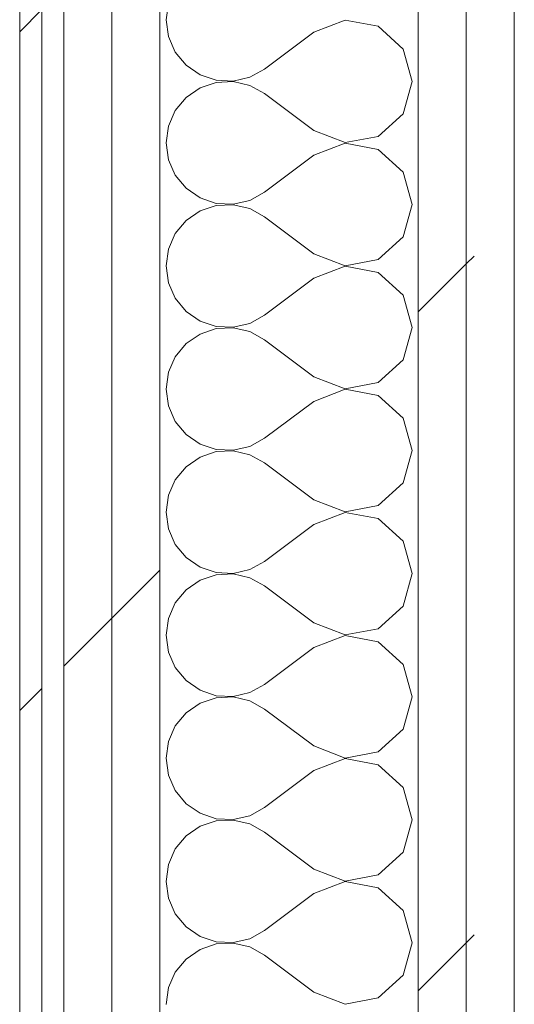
# Model space of a CAD drawing. Header units: millimetres. Extents: x -40968 to 77376, y -17881 to 4746.
# Tile 232 of 256: x -7155 to -7021, y -800 to -533. Entities that reach past the tile are written whole.
import ezdxf

# ---------------------------------------------------------------- set-up
doc = ezdxf.new("R2010")
doc.units = ezdxf.units.MM
doc.header["$MEASUREMENT"] = 0
doc.linetypes.add('Wipeout_Contour', pattern=[1000, 0, -1000])
doc.layers.add('Nuevo_08_E_Envans secs', color=7, linetype='Continuous')
doc.layers.add('Nuevo_08_E_Envans secs_Pluma_Nº__1', color=7, linetype='Continuous', lineweight=5)
for name, color, linetype, lineweight, true_color in [('Nuevo_08_E_Envans secs_Pluma_Nº__102', 7, 'Continuous', 5, 0xcccccc), ('Nuevo_08_E_Envans secs_Pluma_Nº__171', 171, 'Continuous', 13, 0xaaaaff), ('Nuevo_08_E_Envans secs_Pluma_Nº__177', 7, 'Continuous', 15, 0xf7e046)]:
    doc.layers.add(name, color=color, linetype=linetype, lineweight=lineweight, true_color=true_color)
pattern_1 = [(45, (0, 0), (-183.848, 183.848), [195, -65]), (45, (7e-14, 183.85), (-183.848, 183.848), [195, -65])]

# ---------------------------------------------------------------- blocks, each defined once
blk = doc.blocks.new('*X215')
at = {"layer": 'Nuevo_08_E_Envans secs_Pluma_Nº__102', "color": 254, "linetype": 'Continuous', "lineweight": 5, "true_color": 0xcccccc}
for p, q in [((-7114.81, -528.78), (-7115.44, -533.33)), ((-7115.44, -533.33), (-7114.81, -537.89)), ((-7066.94, -533.4), (-7075.44, -536.67)), ((-7057.99, -535.09), (-7066.94, -533.4)), ((-7051.26, -541.24), (-7057.99, -535.09)), ((-7114.81, -537.89), (-7112.95, -542.1)), ((-7075.44, -536.67), (-7088.77, -546.67)), ((-7048.77, -550), (-7051.26, -541.24)), ((-7112.95, -542.1), (-7110.02, -545.64)), ((-7110.02, -545.64), (-7106.23, -548.24)), ((-7106.23, -548.24), (-7101.87, -549.71)), ((-7097.28, -549.93), (-7092.8, -548.89)), ((-7092.8, -548.89), (-7088.77, -546.67)), ((-7106.23, -551.76), (-7110.02, -554.36)), ((-7101.87, -550.29), (-7106.23, -551.76)), ((-7101.87, -549.71), (-7097.28, -549.93)), ((-7097.28, -550.07), (-7101.87, -550.29)), ((-7092.8, -551.11), (-7097.28, -550.07)), ((-7088.77, -553.33), (-7092.8, -551.11)), ((-7051.26, -558.76), (-7048.77, -550)), ((-7110.02, -554.36), (-7112.95, -557.9)), ((-7075.44, -563.33), (-7088.77, -553.33)), ((-7112.95, -557.9), (-7114.81, -562.11)), ((-7057.99, -564.91), (-7051.26, -558.76)), ((-7114.81, -562.11), (-7115.44, -566.67)), ((-7075.44, -563.33), (-7066.94, -566.6)), ((-7066.94, -566.6), (-7057.99, -564.91)), ((-7115.44, -566.67), (-7114.81, -571.22)), ((-7066.94, -566.73), (-7075.44, -570)), ((-7057.99, -568.43), (-7066.94, -566.73)), ((-7075.44, -570), (-7088.77, -580)), ((-7051.26, -574.57), (-7057.99, -568.43)), ((-7114.81, -571.22), (-7112.95, -575.43)), ((-7112.95, -575.43), (-7110.02, -578.97)), ((-7048.77, -583.33), (-7051.26, -574.57)), ((-7110.02, -578.97), (-7106.23, -581.57)), ((-7092.8, -582.23), (-7088.77, -580)), ((-7106.23, -581.57), (-7101.87, -583.04)), ((-7101.87, -583.62), (-7106.23, -585.09)), ((-7101.87, -583.04), (-7097.28, -583.27)), ((-7097.28, -583.4), (-7101.87, -583.62)), ((-7097.28, -583.27), (-7092.8, -582.23)), ((-7092.8, -584.44), (-7097.28, -583.4)), ((-7051.26, -592.1), (-7048.77, -583.33)), ((-7106.23, -585.09), (-7110.02, -587.7)), ((-7088.77, -586.67), (-7092.8, -584.44)), ((-7110.02, -587.7), (-7112.95, -591.24)), ((-7075.44, -596.67), (-7088.77, -586.67)), ((-7112.95, -591.24), (-7114.81, -595.45)), ((-7057.99, -598.24), (-7051.26, -592.1)), ((-7114.81, -595.45), (-7115.44, -600)), ((-7075.44, -596.67), (-7066.94, -599.93)), ((-7066.94, -599.93), (-7057.99, -598.24)), ((-7115.44, -600), (-7114.81, -604.55)), ((-7066.94, -600.07), (-7075.44, -603.33)), ((-7057.99, -601.76), (-7066.94, -600.07)), ((-7051.26, -607.9), (-7057.99, -601.76)), ((-7114.81, -604.55), (-7112.95, -608.76)), ((-7075.44, -603.33), (-7088.77, -613.33)), ((-7048.77, -616.67), (-7051.26, -607.9)), ((-7112.95, -608.76), (-7110.02, -612.3)), ((-7110.02, -612.3), (-7106.23, -614.91)), ((-7106.23, -614.91), (-7101.87, -616.38)), ((-7097.28, -616.6), (-7092.8, -615.56)), ((-7092.8, -615.56), (-7088.77, -613.33)), ((-7106.23, -618.43), (-7110.02, -621.03)), ((-7101.87, -616.96), (-7106.23, -618.43)), ((-7101.87, -616.38), (-7097.28, -616.6)), ((-7097.28, -616.73), (-7101.87, -616.96)), ((-7092.8, -617.77), (-7097.28, -616.73)), ((-7088.77, -620), (-7092.8, -617.77)), ((-7051.26, -625.43), (-7048.77, -616.67)), ((-7110.02, -621.03), (-7112.95, -624.57)), ((-7075.44, -630), (-7088.77, -620)), ((-7112.95, -624.57), (-7114.81, -628.78)), ((-7057.99, -631.57), (-7051.26, -625.43)), ((-7114.81, -628.78), (-7115.44, -633.33)), ((-7075.44, -630), (-7066.94, -633.27)), ((-7066.94, -633.27), (-7057.99, -631.57)), ((-7115.44, -633.33), (-7114.81, -637.89)), ((-7066.94, -633.4), (-7075.44, -636.67)), ((-7057.99, -635.09), (-7066.94, -633.4)), ((-7075.44, -636.67), (-7088.77, -646.67)), ((-7051.26, -641.24), (-7057.99, -635.09)), ((-7114.81, -637.89), (-7112.95, -642.1)), ((-7112.95, -642.1), (-7110.02, -645.64)), ((-7048.77, -650), (-7051.26, -641.24)), ((-7110.02, -645.64), (-7106.23, -648.24)), ((-7092.8, -648.89), (-7088.77, -646.67)), ((-7106.23, -648.24), (-7101.87, -649.71)), ((-7101.87, -650.29), (-7106.23, -651.76)), ((-7101.87, -649.71), (-7097.28, -649.93)), ((-7097.28, -650.07), (-7101.87, -650.29)), ((-7097.28, -649.93), (-7092.8, -648.89)), ((-7092.8, -651.11), (-7097.28, -650.07)), ((-7051.26, -658.76), (-7048.77, -650)), ((-7106.23, -651.76), (-7110.02, -654.36)), ((-7088.77, -653.33), (-7092.8, -651.11)), ((-7110.02, -654.36), (-7112.95, -657.9)), ((-7075.44, -663.33), (-7088.77, -653.33)), ((-7112.95, -657.9), (-7114.81, -662.11)), ((-7057.99, -664.91), (-7051.26, -658.76)), ((-7114.81, -662.11), (-7115.44, -666.67)), ((-7075.44, -663.33), (-7066.94, -666.6)), ((-7066.94, -666.6), (-7057.99, -664.91)), ((-7115.44, -666.67), (-7114.81, -671.22)), ((-7066.94, -666.73), (-7075.44, -670)), ((-7057.99, -668.43), (-7066.94, -666.73)), ((-7051.26, -674.57), (-7057.99, -668.43)), ((-7114.81, -671.22), (-7112.95, -675.43)), ((-7075.44, -670), (-7088.77, -680)), ((-7048.77, -683.33), (-7051.26, -674.57)), ((-7112.95, -675.43), (-7110.02, -678.97)), ((-7110.02, -678.97), (-7106.23, -681.57)), ((-7106.23, -681.57), (-7101.87, -683.04)), ((-7097.28, -683.27), (-7092.8, -682.23)), ((-7092.8, -682.23), (-7088.77, -680)), ((-7106.23, -685.09), (-7110.02, -687.7)), ((-7101.87, -683.62), (-7106.23, -685.09)), ((-7101.87, -683.04), (-7097.28, -683.27)), ((-7097.28, -683.4), (-7101.87, -683.62)), ((-7092.8, -684.44), (-7097.28, -683.4)), ((-7088.77, -686.67), (-7092.8, -684.44)), ((-7051.26, -692.1), (-7048.77, -683.33)), ((-7110.02, -687.7), (-7112.95, -691.24)), ((-7075.44, -696.67), (-7088.77, -686.67)), ((-7112.95, -691.24), (-7114.81, -695.45)), ((-7057.99, -698.24), (-7051.26, -692.1)), ((-7114.81, -695.45), (-7115.44, -700)), ((-7075.44, -696.67), (-7066.94, -699.93)), ((-7066.94, -699.93), (-7057.99, -698.24)), ((-7115.44, -700), (-7114.81, -704.55)), ((-7066.94, -700.07), (-7075.44, -703.33)), ((-7057.99, -701.76), (-7066.94, -700.07)), ((-7075.44, -703.33), (-7088.77, -713.33)), ((-7051.26, -707.9), (-7057.99, -701.76)), ((-7114.81, -704.55), (-7112.95, -708.76)), ((-7112.95, -708.76), (-7110.02, -712.3)), ((-7048.77, -716.67), (-7051.26, -707.9)), ((-7110.02, -712.3), (-7106.23, -714.91)), ((-7092.8, -715.56), (-7088.77, -713.33)), ((-7106.23, -714.91), (-7101.87, -716.38)), ((-7101.87, -716.96), (-7106.23, -718.43)), ((-7101.87, -716.38), (-7097.28, -716.6)), ((-7097.28, -716.73), (-7101.87, -716.96)), ((-7097.28, -716.6), (-7092.8, -715.56)), ((-7092.8, -717.77), (-7097.28, -716.73)), ((-7051.26, -725.43), (-7048.77, -716.67)), ((-7106.23, -718.43), (-7110.02, -721.03)), ((-7088.77, -720), (-7092.8, -717.77)), ((-7110.02, -721.03), (-7112.95, -724.57)), ((-7075.44, -730), (-7088.77, -720)), ((-7112.95, -724.57), (-7114.81, -728.78)), ((-7057.99, -731.57), (-7051.26, -725.43)), ((-7114.81, -728.78), (-7115.44, -733.33)), ((-7075.44, -730), (-7066.94, -733.27)), ((-7066.94, -733.27), (-7057.99, -731.57)), ((-7115.44, -733.33), (-7114.81, -737.89)), ((-7066.94, -733.4), (-7075.44, -736.67)), ((-7057.99, -735.09), (-7066.94, -733.4)), ((-7051.26, -741.24), (-7057.99, -735.09)), ((-7114.81, -737.89), (-7112.95, -742.1)), ((-7075.44, -736.67), (-7088.77, -746.67)), ((-7048.77, -750), (-7051.26, -741.24)), ((-7112.95, -742.1), (-7110.02, -745.64)), ((-7110.02, -745.64), (-7106.23, -748.24)), ((-7106.23, -748.24), (-7101.87, -749.71)), ((-7097.28, -749.93), (-7092.8, -748.89)), ((-7092.8, -748.89), (-7088.77, -746.67)), ((-7106.23, -751.76), (-7110.02, -754.36)), ((-7101.87, -750.29), (-7106.23, -751.76)), ((-7101.87, -749.71), (-7097.28, -749.93)), ((-7097.28, -750.07), (-7101.87, -750.29)), ((-7092.8, -751.11), (-7097.28, -750.07)), ((-7088.77, -753.33), (-7092.8, -751.11)), ((-7051.26, -758.76), (-7048.77, -750)), ((-7110.02, -754.36), (-7112.95, -757.9)), ((-7075.44, -763.33), (-7088.77, -753.33)), ((-7112.95, -757.9), (-7114.81, -762.11)), ((-7057.99, -764.91), (-7051.26, -758.76)), ((-7114.81, -762.11), (-7115.44, -766.67)), ((-7075.44, -763.33), (-7066.94, -766.6)), ((-7066.94, -766.6), (-7057.99, -764.91)), ((-7115.44, -766.67), (-7114.81, -771.22)), ((-7066.94, -766.73), (-7075.44, -770)), ((-7057.99, -768.43), (-7066.94, -766.73)), ((-7075.44, -770), (-7088.77, -780)), ((-7051.26, -774.57), (-7057.99, -768.43)), ((-7114.81, -771.22), (-7112.95, -775.43)), ((-7112.95, -775.43), (-7110.02, -778.97)), ((-7048.77, -783.33), (-7051.26, -774.57)), ((-7110.02, -778.97), (-7106.23, -781.57)), ((-7092.8, -782.23), (-7088.77, -780)), ((-7106.23, -781.57), (-7101.87, -783.04)), ((-7101.87, -783.62), (-7106.23, -785.09)), ((-7101.87, -783.04), (-7097.28, -783.27)), ((-7097.28, -783.4), (-7101.87, -783.62)), ((-7097.28, -783.27), (-7092.8, -782.23)), ((-7092.8, -784.44), (-7097.28, -783.4)), ((-7051.26, -792.1), (-7048.77, -783.33)), ((-7106.23, -785.09), (-7110.02, -787.7)), ((-7088.77, -786.67), (-7092.8, -784.44)), ((-7110.02, -787.7), (-7112.95, -791.24)), ((-7075.44, -796.67), (-7088.77, -786.67)), ((-7112.95, -791.24), (-7114.81, -795.45)), ((-7057.99, -798.24), (-7051.26, -792.1)), ((-7114.81, -795.45), (-7115.44, -800)), ((-7075.44, -796.67), (-7066.94, -799.93)), ((-7066.94, -799.93), (-7057.99, -798.24))]:
    blk.add_line(p, q, dxfattribs=at)
blk = doc.blocks.new('Muro_87_5', base_point=(-7021.11, 1963.55))
at = {"layer": 'Nuevo_08_E_Envans secs', "color": 7, "lineweight": 20}
blk.add_blockref('*X215', (0, 0), dxfattribs=at)
at = {"color": 254, "linetype": 'Wipeout_Contour', "lineweight": 0, "ltscale": 28867.070188}
blk.add_wipeout([(-7034.11, 2084.55), (-7034.11, -1033.98), (-7021.11, -1033.98), (-7021.11, 2084.55)], dxfattribs=at).dxf.layer = 'Nuevo_08_E_Envans secs'
at = {"color": 254, "linetype": 'Wipeout_Contour', "lineweight": 0, "ltscale": 29188.446177}
blk.add_wipeout([(-7130.11, 1988.55), (-7130.11, -1033.98), (-7117.11, -1033.98), (-7117.11, 1988.55)], dxfattribs=at).dxf.layer = 'Nuevo_08_E_Envans secs'
at = {"color": 254, "linetype": 'Wipeout_Contour', "lineweight": 0, "ltscale": 29286.449227}
blk.add_wipeout([(-7155.11, 1963.55), (-7155.11, -1033.98), (-7149.11, -1033.98), (-7149.11, 1963.55)], dxfattribs=at).dxf.layer = 'Nuevo_08_E_Envans secs'
at = {"layer": 'Nuevo_08_E_Envans secs_Pluma_Nº__171', "linetype": 'Continuous', "lineweight": 13, "true_color": 0xaaaaff}
h = blk.add_hatch(dxfattribs=at)
h.set_pattern_fill('Panellat_HPL_0005', color=161, style=0, pattern_type=2)
h.set_pattern_definition(pattern_1)
h.paths.add_polyline_path([(-7155.11, 1963.55), (-7155.11, -1033.98), (-7149.11, -1033.98), (-7149.11, 1963.55)])
at = {"layer": 'Nuevo_08_E_Envans secs_Pluma_Nº__177', "linetype": 'Continuous', "lineweight": 15, "true_color": 0xf7e046}
h = blk.add_hatch(dxfattribs=at)
h.set_pattern_fill('Panellat_HPL_0005', color=53, style=0, pattern_type=2)
h.set_pattern_definition(pattern_1)
h.paths.add_polyline_path([(-7034.11, 2084.55), (-7034.11, -1033.98), (-7021.11, -1033.98), (-7021.11, 2084.55)])
h = blk.add_hatch(dxfattribs=at)
h.set_pattern_fill('Panellat_HPL_0005', color=53, style=0, pattern_type=2)
h.set_pattern_definition(pattern_1)
h.paths.add_polyline_path([(-7130.11, 1988.55), (-7130.11, -1033.98), (-7117.11, -1033.98), (-7117.11, 1988.55)])
at = {"layer": 'Nuevo_08_E_Envans secs_Pluma_Nº__1', "color": 7, "linetype": 'Continuous', "lineweight": 5}
for p, q in [((-7117.11, -1033.98), (-7117.11, 1988.55)), ((-7149.11, -1033.98), (-7149.11, 1963.55))]:
    blk.add_line(p, q, dxfattribs=at)
at = {"layer": 'Nuevo_08_E_Envans secs_Pluma_Nº__1', "color": 7, "linetype": 'Continuous', "lineweight": 5, "flags": 128}
for points in [[(-7021.11, -1033.98), (-7021.11, 2097.55)], [(-7155.11, 1963.55), (-7155.11, -1033.98)]]:
    blk.add_lwpolyline(points, dxfattribs=at)
at = {"color": 254, "linetype": 'Wipeout_Contour', "lineweight": 0, "ltscale": 28910.36148}
blk.add_wipeout([(-7047.11, 2071.55), (-7047.11, -1033.98), (-7034.11, -1033.98), (-7034.11, 2071.55)], dxfattribs=at).dxf.layer = 'Nuevo_08_E_Envans secs'
at = {"color": 254, "linetype": 'Wipeout_Contour', "lineweight": 0, "ltscale": 29232.263069}
blk.add_wipeout([(-7143.11, 1975.55), (-7143.11, -1033.98), (-7130.11, -1033.98), (-7130.11, 1975.55)], dxfattribs=at).dxf.layer = 'Nuevo_08_E_Envans secs'
at = {"layer": 'Nuevo_08_E_Envans secs_Pluma_Nº__177', "linetype": 'Continuous', "lineweight": 15, "true_color": 0xf7e046}
h = blk.add_hatch(dxfattribs=at)
h.set_pattern_fill('Panellat_HPL_0005', color=53, style=0, pattern_type=2)
h.set_pattern_definition(pattern_1)
h.paths.add_polyline_path([(-7047.11, 2071.55), (-7047.11, -1033.98), (-7034.11, -1033.98), (-7034.11, 2071.55)])
h = blk.add_hatch(dxfattribs=at)
h.set_pattern_fill('Panellat_HPL_0005', color=53, style=0, pattern_type=2)
h.set_pattern_definition(pattern_1)
h.paths.add_polyline_path([(-7143.11, 1975.55), (-7143.11, -1033.98), (-7130.11, -1033.98), (-7130.11, 1975.55)])
at = {"layer": 'Nuevo_08_E_Envans secs_Pluma_Nº__1', "color": 7, "linetype": 'Continuous', "lineweight": 5}
for p, q in [((-7034.11, -1033.98), (-7034.11, 2071.55)), ((-7047.11, -1033.98), (-7047.11, 2001.55)), ((-7130.11, -1033.98), (-7130.11, 1975.55)), ((-7143.11, -1033.98), (-7143.11, 1969.55))]:
    blk.add_line(p, q, dxfattribs=at)

msp = doc.modelspace()

# ---------------------------------------------------------------- block references
at = {"layer": 'Nuevo_08_E_Envans secs', "color": 7, "lineweight": 20}
msp.add_blockref('Muro_87_5', (-7021.11, 1963.55), dxfattribs=at)

doc.saveas('drawing.dxf')
